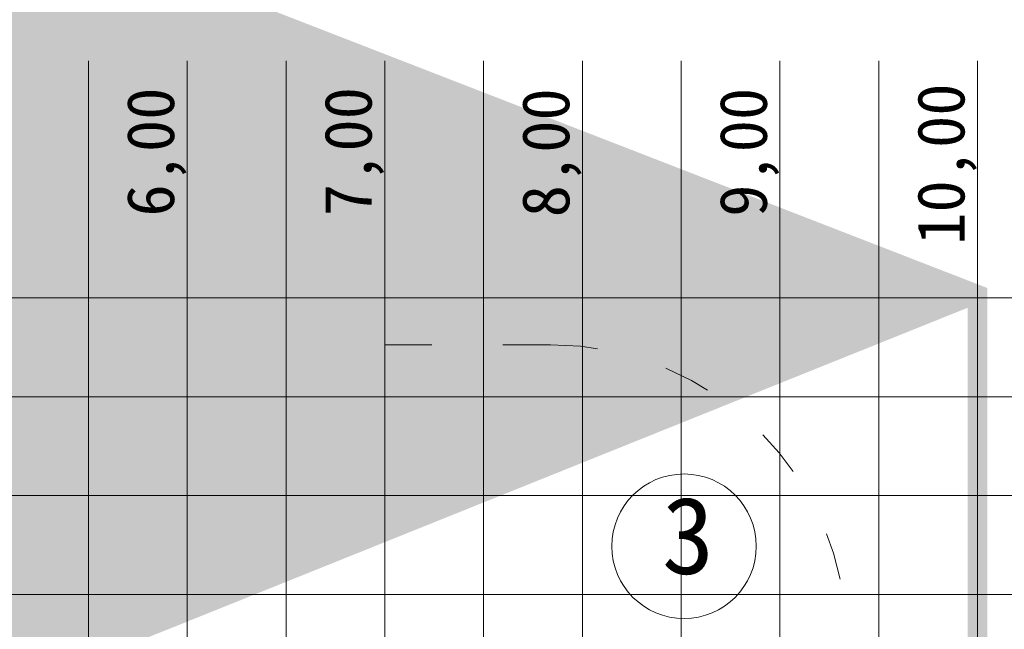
# Model space of a CAD drawing. Header units: feet. Extents: x 7493042 to 7493387, y 5986509 to 5986725.
# Tile 69 of 73: x 7493365.75 to 7493370.74, y 5986530.35 to 5986533.44. Entities that reach past the tile are written whole.
import ezdxf
from ezdxf.enums import TextEntityAlignment as Align

# ---------------------------------------------------------------- set-up
doc = ezdxf.new("R2010")
doc.units = ezdxf.units.FT
doc.header["$MEASUREMENT"] = 0
doc.linetypes.add('ACAD_ISO03W100', pattern=[30, 12, -18])
doc.layers.get('0').update_dxf_attribs({"color": 250, "linetype": 'CONTINUOUS', "lineweight": 100})
for name, color, linetype, lineweight in [('_k_kreskowanie', 250, 'CONTINUOUS', 5), ('_k_widok', 7, 'CONTINUOUS', 18), ('_k_wymiar', 7, 'CONTINUOUS', 13), ('_k_ściany', 7, 'CONTINUOUS', 35), ('Obrys', 7, 'CONTINUOUS', 25)]:
    doc.layers.add(name, color=color, linetype=linetype, lineweight=lineweight)
doc.layers.add('_k_niewidoczna', color=72, linetype='CONTINUOUS', lineweight=9, plot=False)
doc.styles.add('BIKTC', font='bikromsw.shx', dxfattribs={"width": 0.8})
doc.styles.add('GENERATED_STYLE_1', font='MS Gothic.ttf')
doc.styles.add('SIMPLEXP', font='SIMPLEXP.SHX', dxfattribs={"width": 0.8, "height": 100})

# ---------------------------------------------------------------- blocks, each defined once
blk = doc.blocks.new('Txtzbrn')
at = {"ltscale": 5}
blk.add_circle((-7.672889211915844, 8.138084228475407), 3.111111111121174, dxfattribs=at)
at = {"color": 3, "style": 'BIKTC', "width": 0.8}
blk.add_attdef('Z4', (-37.08212750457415, -0.299651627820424), '', height=2.488888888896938, dxfattribs=at)
at = {"color": 4, "style": 'SIMPLEXP', "width": 0.8}
blk.add_attdef('Z1', text='', height=2.500000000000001, dxfattribs=at).set_placement((-18.63501772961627, -0.299651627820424), align=Align.RIGHT)
for tag, p in [('Z2', (-16.35472782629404, -0.299651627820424)), ('Z3', (-7.324408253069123, -0.299651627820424))]:
    blk.add_attdef(tag, p, '', height=2.500000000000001, dxfattribs=at)
at = {"color": 7, "style": 'SIMPLEXP', "width": 0.8}
blk.add_attdef('Z5', (1.860740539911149, -0.3176809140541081), '', height=2, dxfattribs=at)
blk = doc.blocks.new('42221')
at = {"layer": '_k_widok', "linetype": 'ACAD_ISO03W100', "ltscale": 0.02}
blk.add_lwpolyline([(-3.063016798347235, -1.5, -0.2389539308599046), (-4.27277959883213, -0.886833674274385), (-4.626033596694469, -0.886833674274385, -0.4142135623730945), (-6.126033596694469, 0.613166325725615), (-6.126033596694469, 1.753366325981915, -0.414213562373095), (-4.626033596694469, 3.253366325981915), (-3.063016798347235, 3.253366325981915, -0.2389539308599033), (-1.853253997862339, 2.6402000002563), (-1.5, 2.6402000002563, -0.4142135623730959), (0, 1.1402000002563), (0, 0, -0.4142135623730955), (-1.5, -1.5)], format="xyb", close=True, dxfattribs=at)
at = {"layer": '_k_niewidoczna', "color": 1, "lineweight": 20, "insert": (-3.506689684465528, -0.1368494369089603), "char_height": 0.24, "width": 11.63444291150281, "attachment_point": 1, "line_spacing_factor": 1.55, "style": 'GENERATED_STYLE_1', "bg_fill": 2}
blk.add_mtext('\\A1;{\\f@MS Gothic|b0|i0|c238|p49;\\C256;\\P\\pi-0.24,l0.24,t0.24,1.2;^I^I42221\\P\\pi-0.96,l0.96,t0.96,1.2;^I}', dxfattribs=at)
blk = doc.blocks.new('siatka_1')
at = {"layer": '_k_kreskowanie', "color": 250}
for p, q in [((7500227.402377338, 5968339.539885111), (7500227.402377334, 5968351.739885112)), ((7500227.902377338, 5968339.539885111), (7500227.902377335, 5968351.739885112)), ((7500228.402377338, 5968339.539885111), (7500228.402377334, 5968351.739885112)), ((7500228.902377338, 5968339.539885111), (7500228.902377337, 5968351.739885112)), ((7500226.202377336, 5968350.739885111), (7500236.402377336, 5968350.739885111)), ((7500226.202377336, 5968350.239885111), (7500236.402377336, 5968350.239885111)), ((7500226.202377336, 5968349.739885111), (7500236.402377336, 5968349.739885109)), ((7500226.202377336, 5968349.239885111), (7500236.402377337, 5968349.239885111)), ((7500226.202377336, 5968348.739885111), (7500236.402377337, 5968348.739885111)), ((7500226.202377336, 5968348.239885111), (7500236.402377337, 5968348.239885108)), ((7500226.202377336, 5968347.739885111), (7500236.402377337, 5968347.739885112)), ((7500226.202377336, 5968347.239885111), (7500236.402377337, 5968347.239885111)), ((7500226.202377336, 5968346.739885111), (7500236.402377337, 5968346.739885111)), ((7500226.202377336, 5968346.239885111), (7500236.402377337, 5968346.239885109))]:
    blk.add_line(p, q, dxfattribs=at)
at = {"layer": 'Obrys', "lineweight": 20, "insert": (7500227.210531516, 5968340.432050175), "char_height": 0.24, "width": 0.8142050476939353, "attachment_point": 1, "rotation": 180, "line_spacing_factor": 1.25, "style": 'GENERATED_STYLE_1'}
blk.add_mtext('\\pi0.21238,t0.93238;{\\f@MS Gothic|b0|i0|c238|p49;0,00\\P\\pi0.81421,t1.5342;\\P\\pi0.23309,t0.95309;1,00\\P\\pi0.81421,t1.5342;\\P\\pi0.21725,t0.93725;2,00\\P\\pi0.81421,t1.5342;\\P\\pi0.21603,t0.93603;3,00\\P\\pi0.81421,t1.5342;\\P\\pi0.21238,t0.93238;4,00\\P\\pi0.81421,t1.5342;\\P\\pi0.21603,t0.93603;5,00\\P\\pi0.81421,t1.5342;\\P\\pi0.21969,t0.93969;6,00\\P\\pi0.81421,t1.5342;\\P\\pi0.22212,t0.94212;7,00\\P\\pi0.81421,t1.5342;\\P\\pi0.21603,t0.93603;8,00\\P\\pi0.81421,t1.5342;\\P\\pi0.21847,t0.93847;9,00\\P\\pi0.81421,t1.5342;\\P\\pi0.077149,t0.79715;10,00\\P\\pi0.81421,t1.5342;\\P\\pi0.077149,t0.79715;11,00}', dxfattribs=at)

msp = doc.modelspace()

# ---------------------------------------------------------------- block references
at = {"layer": '_k_wymiar'}
ref = msp.add_blockref('Txtzbrn', (7493370.018633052, 5986529.816693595), dxfattribs=dict(at, xscale=0.1175223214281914, yscale=0.1175223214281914, zscale=0.1175223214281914))
ref.add_attrib('Z4', '3', dxfattribs={"layer": '_k_ściany', "height": 0.3900000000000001, "style": 'GENERATED_STYLE_1'}).set_placement((7493369.004533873, 5986530.515786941), align=Align.BOTTOM_LEFT)

# ---------------------------------------------------------------- next in the draw order: block references
at = {"layer": '_k_wymiar', "xscale": -1, "rotation": 270}
msp.add_blockref('42221', (7493367.299895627, 5986531.792407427), dxfattribs=at)

# ---------------------------------------------------------------- next in the draw order: linework, layer by layer
at = {"layer": '_k_ściany', "color": 142, "ltscale": 0.8, "const_width": 0.1}
msp.add_lwpolyline([(7493360.602213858, 5986532.029695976), (7493370.602213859, 5986532.029695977), (7493370.602213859, 5986524.029695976), (7493360.602213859, 5986524.029695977)], close=True, dxfattribs=at)

# ---------------------------------------------------------------- next in the draw order: block references
at = {"layer": '_k_kreskowanie', "rotation": 270}
msp.add_blockref('siatka_1', (1525019.862328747, 13486759.43207332), dxfattribs=at)

doc.saveas('drawing.dxf')
